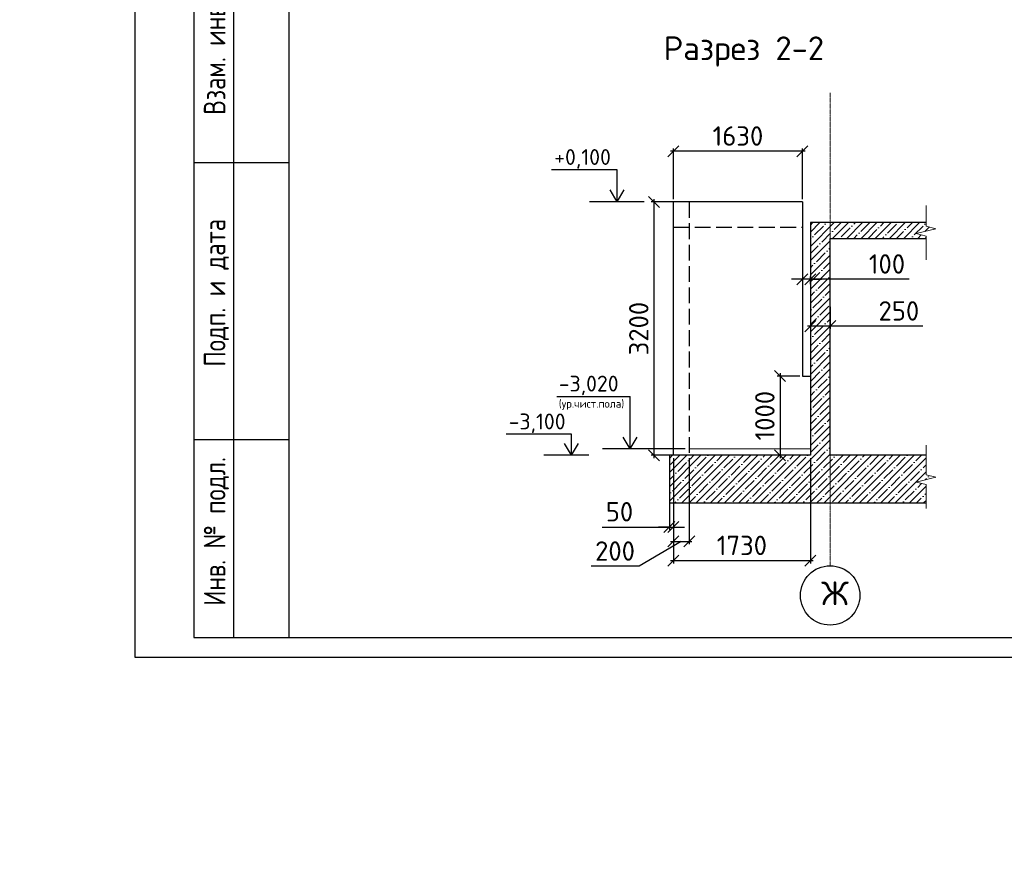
# Model space of a CAD drawing. Header units: millimetres. Extents: x 125896 to 2572636, y -120305 to 130347.
# Tile 82 of 256: x 267967 to 280402, y 81678 to 92230. Entities that reach past the tile are written whole.
import ezdxf

# ---------------------------------------------------------------- set-up
doc = ezdxf.new("R2010")
doc.units = ezdxf.units.MM
for name, pattern in [('______2', [270, 200, -70]), ('CENTER', [2, 1.25, -0.25, 0.25, -0.25]), ('CENTER2', [28.575, 19.05, -3.175, 3.175, -3.175])]:
    doc.linetypes.add(name, pattern=pattern)
for name, color, linetype in [('11', 7, 'Continuous'), ('12', 7, 'Continuous'), ('СПДС_Оси', 7, 'Continuous'), ('Столовая - обозначения', 7, 'Continuous'), ('ФВ-2', 7, 'Continuous')]:
    doc.layers.add(name, color=color, linetype=linetype)
for name, color, linetype, lineweight in [('AF_Stena', 90, 'Continuous', 18), ('Standard', 7, 'Continuous', 25), ('ОСИ', 7, 'CENTER', 15), ('Столовая Двери и окна', 7, 'Continuous', 15), ('ТЕКСТ', 7, 'Continuous', 15)]:
    doc.layers.add(name, color=color, linetype=linetype, lineweight=lineweight)
doc.styles.add('GOST type A Tekla', font='txt', dxfattribs={"height": 0.2})
doc.styles.get("Standard").update_dxf_attribs({"font": 'isocpeur.ttf'})
doc.styles.add('ГОСТ', font='isocpeur.ttf')
doc.dimstyles.new('Осевые', dxfattribs={"dimscale": 0.7, "dimtxt": 450, "dimasz": 400, "dimexe": 100, "dimexo": 100, "dimgap": 100, "dimtad": 1, "dimdec": 0, "dimzin": 0, "dimdsep": 46, "dimtxsty": 'Standard', "dimblk": 'OBLIQUE', "dimcen": 9, "dimdle": 100, "dimazin": 0, "dimtm": 1e-09, "dimtfac": 1, "dimtdec": 0, "dimtofl": 0, "dimtmove": 0, "dimatfit": 3, "dimfxl": 1, "dimtolj": 1, "dimtzin": 0, "dimarcsym": 0})

# ---------------------------------------------------------------- blocks, each defined once
blk = doc.blocks.new('_OBLIQUE')
at = {"color": 0, "linetype": 'ByBlock'}
blk.add_line((-0.5, -0.5), (0.5, 0.5), dxfattribs=at)
blk = doc.blocks.new('*D31')
at = {"layer": 'Defpoints', "color": 0, "linetype": 'ByBlock', "lineweight": 20, "ltscale": 13, "transparency": 16777216}
for p in [(277953, 88695), (278203, 88637), (277953, 88359)]:
    blk.add_point(p, dxfattribs=at)
at = {"layer": 'ОСИ', "color": 0, "linetype": 'ByBlock', "lineweight": -2, "ltscale": 13, "transparency": 16777216}
for p, q in [((277953, 88660), (277953, 88324)), ((278203, 88602), (278203, 88324)), ((278238, 88359), (277918, 88359)), ((279373, 88359), (278203, 88359))]:
    blk.add_line(p, q, dxfattribs=at)
at = {"layer": 'ОСИ', "color": 0, "linetype": 'ByBlock', "lineweight": -2, "ltscale": 13, "transparency": 16777216, "xscale": 140, "yscale": 140, "zscale": 140, "rotation": 180}
blk.add_blockref('_OBLIQUE', (277953, 88359), dxfattribs=at)
at = {"layer": 'ОСИ', "color": 0, "linetype": 'ByBlock', "lineweight": -2, "ltscale": 13, "transparency": 16777216, "xscale": 140, "yscale": 140, "zscale": 140}
blk.add_blockref('_OBLIQUE', (278203, 88359), dxfattribs=at)
at = {"layer": 'ОСИ', "color": 0, "linetype": 'ByBlock', "ltscale": 13, "transparency": 16777216, "insert": (279071, 88552), "char_height": 245, "attachment_point": 5}
blk.add_mtext('\\A1;250', dxfattribs=at)
blk = doc.blocks.new('*D32')
at = {"layer": 'Defpoints', "color": 0, "linetype": 'ByBlock', "lineweight": 20, "ltscale": 13, "transparency": 16777216}
for p in [(277853, 88981), (277853, 88952), (277953, 88857)]:
    blk.add_point(p, dxfattribs=at)
at = {"layer": 'ОСИ', "color": 0, "linetype": 'ByBlock', "lineweight": -2, "ltscale": 13, "transparency": 16777216}
for p, q in [((277853, 88952), (277713, 88952)), ((277953, 88952), (277853, 88952)), ((277853, 88946), (277853, 88917)), ((277953, 88892), (277953, 88987)), ((277953, 88952), (278093, 88952)), ((279199, 88952), (277953, 88952))]:
    blk.add_line(p, q, dxfattribs=at)
at = {"layer": 'ОСИ', "color": 0, "linetype": 'ByBlock', "lineweight": -2, "ltscale": 13, "transparency": 16777216, "xscale": 140, "yscale": 140, "zscale": 140}
blk.add_blockref('_OBLIQUE', (277853, 88952), dxfattribs=at)
at = {"layer": 'ОСИ', "color": 0, "linetype": 'ByBlock', "lineweight": -2, "ltscale": 13, "transparency": 16777216, "xscale": 140, "yscale": 140, "zscale": 140, "rotation": 180}
blk.add_blockref('_OBLIQUE', (277953, 88952), dxfattribs=at)
at = {"layer": 'ОСИ', "color": 0, "linetype": 'ByBlock', "ltscale": 13, "transparency": 16777216, "insert": (278920, 89145), "char_height": 245, "attachment_point": 5}
blk.add_mtext('\\A1;100', dxfattribs=at)
blk = doc.blocks.new('*D33')
at = {"layer": 'Defpoints', "color": 0, "linetype": 'ByBlock', "lineweight": 20, "ltscale": 13, "transparency": 16777216}
for p in [(276223, 90568), (276223, 89929), (277853, 89929)]:
    blk.add_point(p, dxfattribs=at)
at = {"layer": 'ОСИ', "color": 0, "linetype": 'ByBlock', "lineweight": -2, "ltscale": 13, "transparency": 16777216}
for p, q in [((277888, 90568), (276188, 90568)), ((276223, 89964), (276223, 90603)), ((277853, 89964), (277853, 90603))]:
    blk.add_line(p, q, dxfattribs=at)
at = {"layer": 'ОСИ', "color": 0, "linetype": 'ByBlock', "lineweight": -2, "ltscale": 13, "transparency": 16777216, "xscale": 140, "yscale": 140, "zscale": 140, "rotation": 180}
blk.add_blockref('_OBLIQUE', (276223, 90568), dxfattribs=at)
at = {"layer": 'ОСИ', "color": 0, "linetype": 'ByBlock', "lineweight": -2, "ltscale": 13, "transparency": 16777216, "xscale": 140, "yscale": 140, "zscale": 140}
blk.add_blockref('_OBLIQUE', (277853, 90568), dxfattribs=at)
at = {"layer": 'ОСИ', "color": 0, "linetype": 'ByBlock', "ltscale": 13, "transparency": 16777216, "insert": (277038, 90761), "char_height": 245, "attachment_point": 5}
blk.add_mtext('\\A1;1630', dxfattribs=at)
blk = doc.blocks.new('*D34')
at = {"layer": 'Defpoints', "color": 0, "linetype": 'ByBlock', "lineweight": 20, "ltscale": 13, "transparency": 16777216}
for p in [(276391, 89929), (275978, 86729), (276392, 86729)]:
    blk.add_point(p, dxfattribs=at)
at = {"layer": 'ОСИ', "color": 0, "linetype": 'ByBlock', "lineweight": -2, "ltscale": 13, "transparency": 16777216}
for p, q in [((276356, 89929), (275943, 89929)), ((275978, 89964), (275978, 86694)), ((276357, 86729), (275943, 86729))]:
    blk.add_line(p, q, dxfattribs=at)
at = {"layer": 'ОСИ', "color": 0, "linetype": 'ByBlock', "lineweight": -2, "ltscale": 13, "transparency": 16777216, "xscale": 140, "yscale": 140, "zscale": 140}
for p, rotation in [((275978, 89929), 90), ((275978, 86729), 270)]:
    blk.add_blockref('_OBLIQUE', p, dxfattribs=dict(at, rotation=rotation))
at = {"layer": 'ОСИ', "color": 0, "linetype": 'ByBlock', "ltscale": 13, "transparency": 16777216, "insert": (275786, 88329), "char_height": 245, "attachment_point": 5, "rotation": 90}
blk.add_mtext('\\A1;3200', dxfattribs=at)
blk = doc.blocks.new('*D35')
at = {"layer": 'Defpoints', "color": 0, "linetype": 'ByBlock', "lineweight": 20, "ltscale": 13, "transparency": 16777216}
for p in [(277853, 87729), (277570, 86729), (277703, 86729)]:
    blk.add_point(p, dxfattribs=at)
at = {"layer": 'ОСИ', "color": 0, "linetype": 'ByBlock', "lineweight": -2, "ltscale": 13, "transparency": 16777216}
for p, q in [((277818, 87729), (277535, 87729)), ((277570, 87764), (277570, 86694)), ((277668, 86729), (277535, 86729))]:
    blk.add_line(p, q, dxfattribs=at)
at = {"layer": 'ОСИ', "color": 0, "linetype": 'ByBlock', "lineweight": -2, "ltscale": 13, "transparency": 16777216, "xscale": 140, "yscale": 140, "zscale": 140}
for p, rotation in [((277570, 87729), 90), ((277570, 86729), 270)]:
    blk.add_blockref('_OBLIQUE', p, dxfattribs=dict(at, rotation=rotation))
at = {"layer": 'ОСИ', "color": 0, "linetype": 'ByBlock', "ltscale": 13, "transparency": 16777216, "insert": (277378, 87229), "char_height": 245, "attachment_point": 5, "rotation": 90}
blk.add_mtext('\\A1;1000', dxfattribs=at)
blk = doc.blocks.new('*D67')
at = {"layer": 'Defpoints', "color": 0, "linetype": 'ByBlock', "lineweight": 20, "ltscale": 13, "transparency": 16777216}
for p in [(276173, 86729), (276223, 86729), (276223, 85823)]:
    blk.add_point(p, dxfattribs=at)
at = {"layer": 'ОСИ', "color": 0, "linetype": 'ByBlock', "lineweight": -2, "ltscale": 13, "transparency": 16777216}
for p, q in [((276173, 86694), (276173, 85788)), ((276223, 86694), (276223, 85788)), ((275325, 85823), (276173, 85823)), ((276173, 85823), (276033, 85823)), ((276173, 85823), (276223, 85823)), ((276223, 85823), (276363, 85823))]:
    blk.add_line(p, q, dxfattribs=at)
at = {"layer": 'ОСИ', "color": 0, "linetype": 'ByBlock', "lineweight": -2, "ltscale": 13, "transparency": 16777216, "xscale": 140, "yscale": 140, "zscale": 140}
blk.add_blockref('_OBLIQUE', (276173, 85823), dxfattribs=at)
at = {"layer": 'ОСИ', "color": 0, "linetype": 'ByBlock', "lineweight": -2, "ltscale": 13, "transparency": 16777216, "xscale": 140, "yscale": 140, "zscale": 140, "rotation": 180}
blk.add_blockref('_OBLIQUE', (276223, 85823), dxfattribs=at)
at = {"layer": 'ОСИ', "color": 0, "linetype": 'ByBlock', "ltscale": 13, "transparency": 16777216, "insert": (275542, 86016), "char_height": 245, "attachment_point": 5}
blk.add_mtext('\\A1;50', dxfattribs=at)
blk = doc.blocks.new('*D68')
at = {"layer": 'Defpoints', "color": 0, "linetype": 'ByBlock', "lineweight": 20, "ltscale": 13, "transparency": 16777216}
for p in [(276223, 86729), (276423, 86729), (276423, 85642)]:
    blk.add_point(p, dxfattribs=at)
at = {"layer": 'ОСИ', "color": 0, "linetype": 'ByBlock', "lineweight": -2, "ltscale": 13, "transparency": 16777216}
for p, q in [((276223, 86694), (276223, 85607)), ((276423, 86694), (276423, 85607)), ((276323, 85642), (275789, 85327)), ((276188, 85642), (276458, 85642)), ((275789, 85327), (275183, 85327))]:
    blk.add_line(p, q, dxfattribs=at)
at = {"layer": 'ОСИ', "color": 0, "linetype": 'ByBlock', "lineweight": -2, "ltscale": 13, "transparency": 16777216, "xscale": 140, "yscale": 140, "zscale": 140, "rotation": 180}
blk.add_blockref('_OBLIQUE', (276223, 85642), dxfattribs=at)
at = {"layer": 'ОСИ', "color": 0, "linetype": 'ByBlock', "lineweight": -2, "ltscale": 13, "transparency": 16777216, "xscale": 140, "yscale": 140, "zscale": 140}
blk.add_blockref('_OBLIQUE', (276423, 85642), dxfattribs=at)
at = {"layer": 'ОСИ', "color": 0, "linetype": 'ByBlock', "ltscale": 13, "transparency": 16777216, "insert": (275486, 85520), "char_height": 245, "attachment_point": 5}
blk.add_mtext('\\A1;200', dxfattribs=at)
blk = doc.blocks.new('*D69')
at = {"layer": 'Defpoints', "color": 0, "linetype": 'ByBlock', "lineweight": 20, "ltscale": 13, "transparency": 16777216}
for p in [(276223, 86729), (277953, 86729), (277953, 85399)]:
    blk.add_point(p, dxfattribs=at)
at = {"layer": 'ОСИ', "color": 0, "linetype": 'ByBlock', "lineweight": -2, "ltscale": 13, "transparency": 16777216}
for p, q in [((276223, 86694), (276223, 85364)), ((277953, 86694), (277953, 85364)), ((276188, 85399), (277988, 85399))]:
    blk.add_line(p, q, dxfattribs=at)
at = {"layer": 'ОСИ', "color": 0, "linetype": 'ByBlock', "lineweight": -2, "ltscale": 13, "transparency": 16777216, "xscale": 140, "yscale": 140, "zscale": 140, "rotation": 180}
blk.add_blockref('_OBLIQUE', (276223, 85399), dxfattribs=at)
at = {"layer": 'ОСИ', "color": 0, "linetype": 'ByBlock', "lineweight": -2, "ltscale": 13, "transparency": 16777216, "xscale": 140, "yscale": 140, "zscale": 140}
blk.add_blockref('_OBLIQUE', (277953, 85399), dxfattribs=at)
at = {"layer": 'ОСИ', "color": 0, "linetype": 'ByBlock', "ltscale": 13, "transparency": 16777216, "insert": (277088, 85591), "char_height": 245, "attachment_point": 5}
blk.add_mtext('\\A1;1730', dxfattribs=at)

msp = doc.modelspace()

# ---------------------------------------------------------------- hatches: boundary and pattern name
at = {"layer": 'ФВ-2', "lineweight": 20, "true_color": 0x000000}
h = msp.add_hatch(dxfattribs=at)
h.set_pattern_fill('ANSI35', color=18, scale=20)
h.paths.add_polyline_path([(279288.9, 86389.4), (279538.9, 86451.9), (279413.9, 86483.1), (279413.9, 86510.6), (279413.9, 86728.6), (278202.6, 86728.6), (278202.6, 89468.6), (279413.9, 89468.6), (279413.9, 89469.4), (279413.9, 89496.9), (279288.9, 89528.2), (279538.9, 89590.7), (279413.9, 89621.9), (279413.9, 89649.4), (279413.9, 89668.6), (277952.6, 89668.6), (277952.6, 89468.6), (277952.6, 86728.6), (277702.6, 86728.6), (276172.6, 86728.6), (276172.6, 86128.6), (279413.9, 86128.6), (279413.9, 86330.6), (279413.9, 86358.1)])

# ---------------------------------------------------------------- linework, layer by layer
at = {"color": 0, "linetype": 'Continuous', "lineweight": 30, "transparency": 33554687}
for p, q in [((276222.6, 86728.6), (276222.6, 89928.6)), ((277852.6, 89928.6), (276222.6, 89928.6)), ((277852.6, 89928.6), (277852.6, 87728.6)), ((277952.6, 89468.6), (277952.6, 86728.6)), ((278202.6, 86728.6), (278202.6, 89468.6)), ((277852.6, 87728.6), (277952.6, 87728.6)), ((276172.6, 86728.6), (276172.6, 86128.6)), ((277702.6, 86728.6), (276172.6, 86728.6))]:
    msp.add_line(p, q, dxfattribs=at)
at = {"color": 0, "linetype": '______2', "lineweight": 30, "transparency": 33554687}
for p, q in [((276422.6, 89928.6), (276422.6, 86728.6)), ((276222.6, 89608.6), (277852.6, 89608.6))]:
    msp.add_line(p, q, dxfattribs=at)
for points in [[(275512.3, 89928.6), (275512.3, 90228.6)], [(275854.6, 89928.6), (275164.3, 89928.6)], [(275677, 86808.6), (275677, 86969.4)], [(274936.5, 86728.6), (274936.5, 86889.4)], [(276369.8, 86808.6), (275328.9, 86808.6)], [(275156.4, 86728.6), (274588.5, 86728.6)]]:
    msp.add_lwpolyline(points)
at = {"layer": '11'}
for p, q in [((269419.7, 113877.7), (269419.7, 84177.7)), ((269419.7, 84177.7), (311469.7, 84177.7))]:
    msp.add_line(p, q, dxfattribs=at)
at = {"layer": '11', "lineweight": 30}
for p, q in [((271366.3, 113627.6), (271366.3, 84427.7)), ((271366.3, 84427.7), (311219.7, 84427.7))]:
    msp.add_line(p, q, dxfattribs=at)
at = {"layer": '12'}
for p, q in [((270166.3, 92927.7), (270166.3, 84427.7)), ((270666.3, 92927.7), (270666.3, 84427.7)), ((270166.3, 90427.7), (271366.3, 90427.7)), ((270166.3, 86927.7), (271366.3, 86927.7)), ((270166.3, 84427.7), (271366.3, 84427.7))]:
    msp.add_line(p, q, dxfattribs=at)
at = {"layer": 'AF_Stena', "color": 18, "lineweight": 20, "true_color": 0x000000}
for points in [[(279413.9, 86510.6), (279413.9, 86855)], [(279538.9, 86451.9), (279288.9, 86389.4)], [(279413.9, 86510.6), (279413.9, 86483.1)], [(279413.9, 86483.1), (279538.9, 86451.9)], [(279288.9, 86389.4), (279413.9, 86358.1)], [(279413.9, 86358.1), (279413.9, 86330.6)], [(279413.9, 86330.6), (279413.9, 86058.6)]]:
    msp.add_lwpolyline(points, dxfattribs=at)
at = {"layer": 'Standard', "linetype": 'Continuous', "lineweight": 30, "transparency": 33554687}
for p, q in [((277952.6, 89668.6), (277952.6, 89468.6)), ((279413.9, 89668.6), (277952.6, 89668.6)), ((278202.6, 89468.6), (279413.9, 89468.6)), ((277952.6, 86728.6), (277702.6, 86728.6)), ((279413.9, 86728.6), (278202.6, 86728.6)), ((276172.6, 86128.6), (279413.9, 86128.6))]:
    msp.add_line(p, q, dxfattribs=at)
at = {"layer": 'ОСИ', "color": 16, "linetype": 'CENTER2', "lineweight": 15, "ltscale": 0.2, "transparency": 33554687}
msp.add_line((278202.6, 85334.3, 360), (278202.6, 91306, 360), dxfattribs=at)
at = {"layer": 'ОСИ', "linetype": 'ByBlock', "ltscale": 13}
for points in [[(279413.9, 89649.4), (279413.9, 89885.3)], [(279538.9, 89590.7), (279288.9, 89528.2)], [(279413.9, 89649.4), (279413.9, 89621.9)], [(279413.9, 89621.9), (279538.9, 89590.7)], [(279288.9, 89528.2), (279413.9, 89496.9)], [(279413.9, 89496.9), (279413.9, 89469.4)], [(279413.9, 89469.4), (279413.9, 89197.4)]]:
    msp.add_lwpolyline(points, dxfattribs=at)
at = {"layer": 'СПДС_Оси', "linetype": 'Continuous', "lineweight": 25, "ltscale": 150}
msp.add_circle((278202.6, 84959.3, 360), 375, dxfattribs=at)
at = {"layer": 'Столовая Двери и окна', "color": 18, "lineweight": 25, "true_color": 0x000000}
for p, q in [((275512.3, 90333.2), (274684.9, 90333.2)), ((275512.3, 89928.6), (275512.3, 90333.2)), ((275512.3, 89928.6), (275424.5, 90079.4)), ((275512.3, 89928.6), (275600.1, 90079.4)), ((274752.1, 87472), (275677, 87472)), ((275677, 86808.6), (275677, 87472)), ((274936.5, 86994), (274109.2, 86994)), ((274936.5, 86728.6), (274936.5, 86994)), ((275677, 86808.6), (275589.2, 86959.4)), ((275677, 86808.6), (275764.7, 86959.4)), ((274936.5, 86728.6), (274848.7, 86879.4)), ((274936.5, 86728.6), (275024.3, 86879.4))]:
    msp.add_line(p, q, dxfattribs=at)
at = {"layer": 'Столовая Двери и окна', "color": 18, "lineweight": 20, "true_color": 0x000000}
msp.add_line((276422.6, 86808.6), (277952.6, 86808.6), dxfattribs=at)

# ---------------------------------------------------------------- texts
at = {"insert": (226281.3, 113282.4), "char_height": 250, "attachment_point": 1, "style": 'ГОСТ'}
msp.add_mtext_dynamic_manual_height_columns('\\A1;\\pi9384.38;{\\H1.5152x;\\P\\pi1250;Общие указания\\P\\pi250;}1.^IРабочая документация разработана в соответствии с заданием на проектирование, требованиями действующих технических регламентов, стандартов, сводов правил и других документов, содержащих установленные требования.\\P2.^IРабочая документация выполнена в соответствии со следующими нормативными и техническими документами:\\P-^IСП 20.13330.2016 "Нагрузки и Воздействия";\\P-^IСП 63.13330.2012 "Бетонные и железобетонные конструкции. Основные положения";\\P-^IСП 22.13330.2016 "Основания зданий и сооружений";\\P-^IСП 45.13330.2012 "Земляные сооружения, основания и фундаменты".\\P3.   За относительную отметку 0,000 принята отметка чистого пола первого этажа.\\P4.^IПеречень видов работ, для которых необходимо составлять акты освидетельствования скрытых работ:\\P-^Iармирование конструкций;\\P-^Iосвидетельствование опалубки перед бетонированием;\\P-^Iвыполнение сварочных работ;\\P-^Iотбор контрольных проб бетона;\\P-^Iсоответствие законченных железобетонных конструкций проекту с отображением качества работ;\\P-^Iустройство монолитных конструкций, выполняемых в зимнее время;  \\P\\pi0;  -    устройство гидроизоляции;\\P\\pi250;-^Iуплотнение грунтов и обратную засыпку.\\PЗапрещается выполнение последующих работ при отсутствии актов освидетельствования предшествующих скрытых работ во всех случаях.\\P\\pi0;        5. Проект рассчитан на производство работ в период положительных температур. В случае выполнения работ при отрицательных температурах необходимо выполнять требования СНиП часть 3 по производству работ и ППР.\\P        6. При минимальной температуре воздуха до минус 15°С допускается: выдерживание бетона в конструкции методом термоса, при предварительном разогреве бетонной смеси, форсированный электроразогрев бетона в конструкции с повторным уплотнением.\\P\\pi250;При минимальной температуре воздуха до минус 25°С допускается: обогрев бетона в греющей опалубке с помощью низкотемпературных электронагревателей, электродный сквозной прогрев бетона, электрообогрев с помощью греющего провода.\\P\\pi0;7. При отрицательной температуре воздуха уплотнение грунта обратной засыпки в траншеях должно \\Pосуществляться до достижения коэффициента уплотнения 0,98. \\PВремя уплотнения грунта в зависимости от температуры воздуха: \\P\\pi250;-^Iпри t{\\H0.7x;\\So^ ;}-5, 90-120 минут; при t{\\H0.7x;\\So^ ;\\H1.42857x;-10, 60-90 минут; }при t{\\H0.7x;\\So^ ;\\H1.42857x;-20, 40-60 минут; }при t{\\H0.7x;\\So^ ;\\H1.42857x;-30, 20-30 минут;\\P\\pi0;Работы по выполнению насыпей и обратных засыпок при отрицательных температурах должны производить с учетом следующих требований:\\P\\pi250;-^Iподготовку поверхности (основания) насыпи и обратных засыпок следует выполнять с полным удалением снега, льда, промерзшего слоя слабого и пучинистого грунта на всю его глубину;\\P-^Iотсыпку в насыпь и обратные засыпки грунтов необходимо производить при их природной влажности и в талом состоянии с содержанием комьев мерзлого грунта, не превышающим требований, приведенных в приложении М СП 45.13330.2017. Свод правил. Земляные сооружения, основания и фундаменты., и, как правило, на не промерзшие ранее отсыпанные и уплотненные слои. В отдельных случаях при согласовании с автором проекта допускается грунты отсыпать на непучинистые грунты, промерзшие на глубину не более 15 см;\\P-^Iпри пониженной влажности отсыпанных грунтов для их уплотнения следует применять более тяжелое грунтоуплотняющее оборудование; \\P-^Iработы по отсыпке и уплотнению каждого слоя должны выполнять в течение одной рабочей смены; - при выполнении насыпей из глинистых грунтов при обильном снеговыпадении все работы должны быть прекращены; - перерывы в работах по выполнению насыпей и обратных засыпок допускаются только при условиях, что за время перерыва глубина промерзания ранее уплотненных пучинистых грунтов не превысит 15 см или на время перерыва ранее уплотненные грунты утепляются специальными средствами (например, маловлажным рыхлым грунтом, который в последующем удаляется); - все работы по отсыпке грунтов и их уплотнению выполняют с повышенной интенсивностью.}', width=20474.372, gutter_width=5800, heights=[24436.9], dxfattribs=at)
at = {"layer": '12', "style": 'GOST type A Tekla'}
for s, p in [('Взам. инв. №', (270566.3, 91027.7)), ('Подп. и дата', (270566.3, 87847.7)), ('Инв. № подл.', (270566.3, 84827.7))]:
    msp.add_text(s, height=273.6, rotation=90, dxfattribs=at).set_placement(p)
at = {"layer": 'СПДС_Оси', "linetype": 'Continuous', "lineweight": 25, "ltscale": 150, "insert": (278089.9, 85136, 360), "char_height": 300, "width": 350.003, "attachment_point": 1}
msp.add_mtext('Ж', dxfattribs=at)
at = {"layer": 'Столовая - обозначения', "lineweight": 25}
for s, height, p in [('+0,100', 200, (274718, 90395.3)), ('-3,020', 200, (274775.3, 87534.2)), ('(ур.чист.пола)', 100, (274775.3, 87330.6)), ('-3,100', 200, (274142.2, 87056.1))]:
    msp.add_text(s, height=height, dxfattribs=at).set_placement(p)
at = {"layer": 'ТЕКСТ', "lineweight": 25}
msp.add_text('Разрез 2-2', height=300, dxfattribs=at).set_placement((276099.6, 91718.7))

# ---------------------------------------------------------------- dimensions: what is measured, and where the dimension line sits
at = {"layer": 'ОСИ', "linetype": 'ByBlock', "ltscale": 13}
for base, p1, p2, picture, middle in [((276222.6, 90568.2), (277852.6, 89928.6), (276222.6, 89928.6), '*D33', (277037.6, 90760.7)), ((277952.6, 85398.6), (276222.6, 86728.6), (277952.6, 86728.6), '*D69', (277087.6, 85591.1))]:
    dim = msp.add_linear_dim(base=base, p1=p1, p2=p2, dimstyle='Осевые', override={"dimtxt": 350, "dimasz": 200, "dimexe": 50, "dimexo": 50, "dimdle": 50, "dimtmove": 1}, dxfattribs=at)
    dim.commit()
    dim.dimension.update_dxf_attribs({"geometry": picture, "text_midpoint": middle})
for base, p1, p2, picture, middle in [((275978.1, 86728.6), (276391.1, 89928.6), (276392.1, 86728.6), '*D34', (275785.6, 88328.6)), ((277570.1, 86728.6), (277852.6, 87728.6), (277702.6, 86728.6), '*D35', (277377.6, 87228.6))]:
    dim = msp.add_linear_dim(base=base, p1=p1, p2=p2, angle=90, dimstyle='Осевые', override={"dimtxt": 350, "dimasz": 200, "dimexe": 50, "dimexo": 50, "dimdle": 50, "dimtmove": 1}, dxfattribs=at)
    dim.commit()
    dim.dimension.update_dxf_attribs({"geometry": picture, "text_midpoint": middle})
for base, p1, p2, picture, middle in [((277852.6, 88952.1), (277952.6, 88856.9), (277852.6, 88981.3), '*D32', (278920.4, 88986.9)), ((277952.6, 88359.3), (278202.6, 88636.7), (277952.6, 88695.1), '*D31', (279070.5, 88319.3)), ((276422.6, 85642.3), (276222.6, 86728.6), (276422.6, 86728.6), '*D68', (275718.9, 85327.3)), ((276222.6, 85823.1), (276172.6, 86728.6), (276222.6, 86728.6), '*D67', (275541.9, 85715))]:
    dim = msp.add_linear_dim(base=base, p1=p1, p2=p2, dimstyle='Осевые', override={"dimtxt": 350, "dimasz": 200, "dimexe": 50, "dimexo": 50, "dimdle": 50, "dimtmove": 1}, dxfattribs=at)
    dim.commit()
    dim.dimension.update_dxf_attribs({"geometry": picture, "text_midpoint": middle, "dimtype": 160})

doc.saveas('drawing.dxf')
